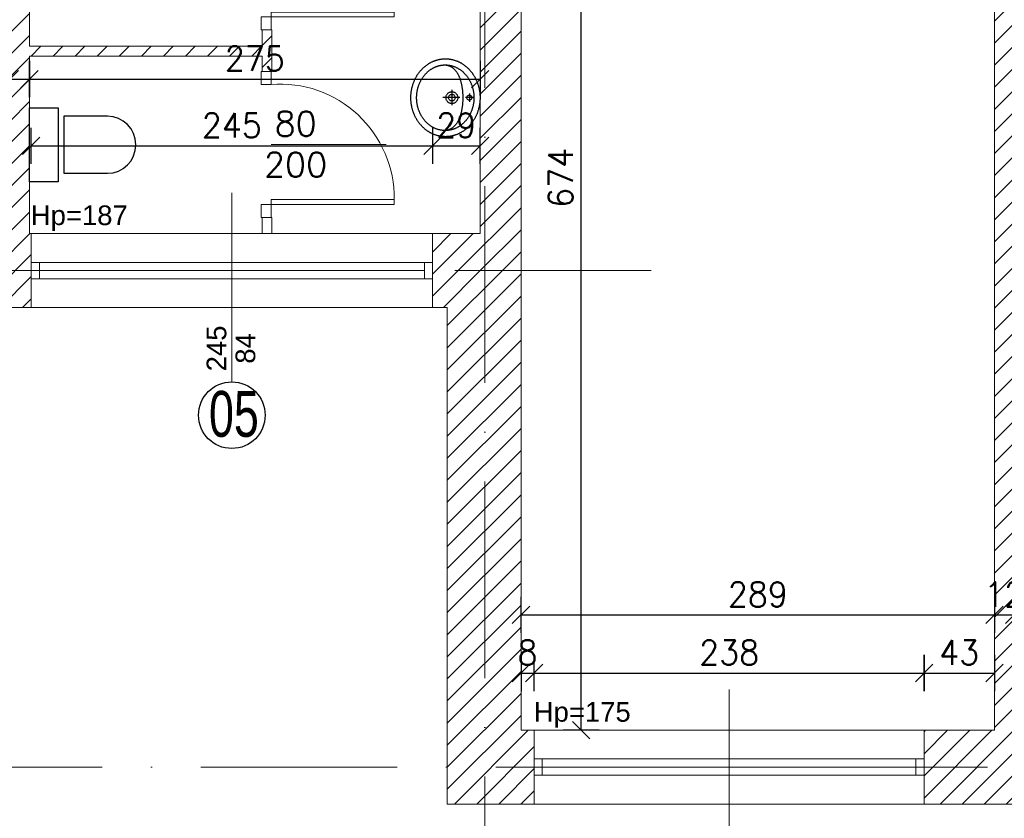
# Model space of a CAD drawing. Header units: millimetres. Extents: x -37273 to 136949, y -1495242345 to -598.
# Tile 21 of 44: x 68792 to 69393, y -17752 to -17265. Entities that reach past the tile are written whole.
import ezdxf

# ---------------------------------------------------------------- set-up
doc = ezdxf.new("R2010")
doc.units = ezdxf.units.MM
doc.linetypes.add('ACAD_ISO10W100', pattern=[18, 12, -3, 0, -3])
for name, color, linetype in [('0-urządzenia', 6, 'Continuous'), ('OPISY', 4, 'Continuous'), ('wym', 1, 'Continuous'), ('ściana', 7, 'Continuous')]:
    doc.layers.add(name, color=color, linetype=linetype)
for name, color, linetype, lineweight in [('A-DRZ', 3, 'Continuous', 13), ('A-OKN', 3, 'Continuous', 13), ('urządzenia', 252, 'Continuous', 0), ('wymiarowannie', 253, 'Continuous', 5), ('ściany', 190, 'Continuous', 25)]:
    doc.layers.add(name, color=color, linetype=linetype, lineweight=lineweight)
doc.styles.add('op2', font='arial.ttf')
doc.styles.get("Standard").update_dxf_attribs({"font": 'arial.ttf'})
doc.styles.add('WYM_50', font='simplex.shx', dxfattribs={"width": 0.95})
doc.dimstyles.new('50', dxfattribs={"dimtxt": 15, "dimasz": 0.15, "dimexe": 13, "dimexo": 30, "dimgap": 5, "dimtad": 1, "dimdec": 0, "dimrnd": 0.5, "dimzin": 1, "dimdsep": 46, "dimtxsty": 'WYM_50', "dimblk": 'A', "dimcen": 3, "dimdle": 5, "dimse1": 1, "dimse2": 1, "dimclrd": 256, "dimclre": 256, "dimclrt": 2, "dimaunit": 1, "dimadec": 0, "dimazin": 0, "dimtfac": 0.32, "dimtdec": 0, "dimtix": 1, "dimtmove": 1, "dimatfit": 3, "dimldrblk": 'A', "dimfxl": 1, "dimtvp": 0.08, "dimtolj": 1, "dimtzin": 1, "dimarcsym": 0})

# ---------------------------------------------------------------- blocks, each defined once
blk = doc.blocks.new('A')
at = {"color": 1, "linetype": 'Continuous'}
blk.add_line((0, 73.6), (0, -73.6), dxfattribs=at)
at = {"color": 7, "linetype": 'Continuous'}
blk.add_line((-35.3, -35.3), (35.3, 35.3), dxfattribs=at)
blk = doc.blocks.new('*D1477')
at = {"layer": 'Defpoints', "color": 0, "lineweight": 13, "ltscale": 3}
for p in [(68753.44, -17472.34), (68799.44, -17472.34), (68799.44, -17879.37)]:
    blk.add_point(p, dxfattribs=at)
at = {"layer": 'wym', "lineweight": -2}
blk.add_line((68753.59, -17879.37), (68799.29, -17879.37), dxfattribs=at)
at = {"layer": 'wym', "lineweight": -2, "ltscale": 3, "xscale": 0.15, "yscale": 0.15, "zscale": 0.15, "rotation": 180}
blk.add_blockref('A', (68753.44, -17879.37), dxfattribs=at)
at = {"layer": 'wym', "lineweight": -2, "ltscale": 3, "xscale": 0.15, "yscale": 0.15, "zscale": 0.15}
blk.add_blockref('A', (68799.44, -17879.37), dxfattribs=at)
at = {"layer": 'wym', "color": 2, "ltscale": 3, "insert": (68776.44, -17866.87), "char_height": 15, "attachment_point": 5, "style": 'WYM_50'}
blk.add_mtext('\\A1;46', dxfattribs=at)
blk = doc.blocks.new('LA-WC2')
at = {"color": 0}
blk.add_lwpolyline([(17.35, 21), (17.35, 47.5, 1), (-17.5, 47.5), (-17.5, 21)], format="xyb", close=True, dxfattribs=at)
blk.add_lwpolyline([(-22.5, 17.5), (22.5, 17.5), (22.5, 0), (-22.5, 0)], close=True, dxfattribs=at)
blk = doc.blocks.new('DRZWI80')
at = {"layer": 'A-DRZ', "extrusion": (0, 0, -1)}
for points in [[(-63186.49, 25780.28), (-63183.49, 25780.28), (-63183.49, 25856.28)], [(-63186.49, 25856.28), (-63183.49, 25856.28)]]:
    blk.add_lwpolyline(points, dxfattribs=at)
at = {"layer": 'A-DRZ'}
for points in [[(63186.49, 25780.28), (63186.49, 25856.28)], [(63149.49, 25780.28), (63149.49, 25851.36)]]:
    blk.add_lwpolyline(points, dxfattribs=at)
for points in [[(63104.49, 25774.28), (63104.49, 25780.28), (63112.49, 25780.28), (63112.49, 25774.28)], [(63194.49, 25774.28), (63194.49, 25780.28), (63186.49, 25780.28), (63186.49, 25774.28)]]:
    blk.add_lwpolyline(points, close=True, dxfattribs=at)
at = {"layer": 'A-DRZ', "color": 1}
blk.add_arc((63182.77, 25785.79), 70.49, 89.40844, 184.48773, dxfattribs=at)
blk = doc.blocks.new('GFT43')
at = {"layer": 'A-DRZ'}
blk.add_blockref('DRZWI80', (-63194.49, -25774.28), dxfattribs=at)
blk = doc.blocks.new('dsdfsdf')
at = {"layer": '0-urządzenia'}
for points in [[(26.84, -0.17), (26.84, -0.55), (26.83, -0.94), (26.81, -1.33), (26.78, -1.71), (26.75, -2.09), (26.72, -2.47), (26.67, -2.85), (26.62, -3.23), (26.56, -3.6), (26.5, -3.98), (26.43, -4.35), (26.35, -4.72), (26.27, -5.08), (26.18, -5.45), (26.08, -5.81), (25.98, -6.18), (25.87, -6.53), (25.76, -6.89), (25.64, -7.25), (25.51, -7.6), (25.38, -7.95), (25.24, -8.3), (25.1, -8.64), (24.95, -8.98), (24.79, -9.32), (24.63, -9.66), (24.46, -10), (24.29, -10.33), (24.11, -10.66), (23.93, -10.99), (23.74, -11.31), (23.55, -11.63), (23.35, -11.95), (23.14, -12.26), (22.93, -12.58), (22.72, -12.89), (22.5, -13.19), (22.27, -13.49), (22.04, -13.79), (21.81, -14.09), (21.57, -14.38), (21.33, -14.67), (21.08, -14.96), (20.82, -15.24), (20.56, -15.52), (20.3, -15.8), (20.03, -16.07), (19.76, -16.34), (19.48, -16.6), (19.2, -16.87), (18.92, -17.12), (18.63, -17.38), (18.33, -17.63), (18.03, -17.87), (17.73, -18.12), (17.42, -18.35), (17.11, -18.59), (16.8, -18.82), (16.48, -19.04), (16.16, -19.27), (15.83, -19.48), (15.5, -19.7), (15.17, -19.91), (14.83, -20.11), (14.49, -20.31), (14.15, -20.5), (13.8, -20.7), (13.45, -20.88), (13.09, -21.06), (12.74, -21.24), (12.37, -21.41), (12.01, -21.58), (11.64, -21.74), (11.27, -21.9), (10.9, -22.06), (10.52, -22.2), (10.14, -22.35), (9.76, -22.49), (9.37, -22.62), (8.98, -22.75), (8.59, -22.87), (8.2, -22.99), (7.8, -23.1), (7.4, -23.21), (7, -23.31), (6.6, -23.4), (6.19, -23.49), (5.78, -23.58), (5.37, -23.66), (4.96, -23.73), (4.54, -23.8), (4.12, -23.86), (3.7, -23.92), (3.28, -23.97), (2.86, -24.02), (2.43, -24.06), (2, -24.09), (1.57, -24.12), (1.14, -24.14), (0.71, -24.15), (0.28, -24.16), (-0.16, -24.17), (-0.16, -24.17), (-0.6, -24.16), (-1.03, -24.15), (-1.47, -24.14), (-1.9, -24.12), (-2.33, -24.09), (-2.76, -24.06), (-3.18, -24.02), (-3.61, -23.97), (-4.03, -23.92), (-4.45, -23.86), (-4.87, -23.8), (-5.28, -23.73), (-5.69, -23.66), (-6.11, -23.58), (-6.51, -23.49), (-6.92, -23.4), (-7.33, -23.31), (-7.73, -23.21), (-8.13, -23.1), (-8.52, -22.99), (-8.92, -22.87), (-9.31, -22.75), (-9.7, -22.62), (-10.08, -22.49), (-10.46, -22.35), (-10.84, -22.2), (-11.22, -22.06), (-11.59, -21.9), (-11.97, -21.74), (-12.33, -21.58), (-12.7, -21.41), (-13.06, -21.24), (-13.42, -21.06), (-13.77, -20.88), (-14.12, -20.7), (-14.47, -20.5), (-14.81, -20.31), (-15.16, -20.11), (-15.49, -19.91), (-15.83, -19.7), (-16.16, -19.48), (-16.48, -19.27), (-16.8, -19.04), (-17.12, -18.82), (-17.44, -18.59), (-17.75, -18.35), (-18.05, -18.12), (-18.36, -17.87), (-18.65, -17.63), (-18.95, -17.38), (-19.24, -17.12), (-19.52, -16.87), (-19.81, -16.6), (-20.08, -16.34), (-20.35, -16.07), (-20.62, -15.8), (-20.89, -15.52), (-21.14, -15.24), (-21.4, -14.96), (-21.65, -14.67), (-21.89, -14.38), (-22.13, -14.09), (-22.37, -13.79), (-22.6, -13.49), (-22.82, -13.19), (-23.04, -12.89), (-23.26, -12.58), (-23.47, -12.26), (-23.67, -11.95), (-23.87, -11.63), (-24.06, -11.31), (-24.25, -10.99), (-24.44, -10.66), (-24.61, -10.33), (-24.79, -10), (-24.95, -9.66), (-25.11, -9.32), (-25.27, -8.98), (-25.42, -8.64), (-25.56, -8.3), (-25.7, -7.95), (-25.83, -7.6), (-25.96, -7.25), (-26.08, -6.89), (-26.19, -6.53), (-26.3, -6.18), (-26.41, -5.81), (-26.5, -5.45), (-26.59, -5.08), (-26.67, -4.72), (-26.75, -4.35), (-26.82, -3.98), (-26.89, -3.6), (-26.94, -3.23), (-26.99, -2.85), (-27.04, -2.47), (-27.08, -2.09), (-27.11, -1.71), (-27.13, -1.33), (-27.15, -0.94), (-27.16, -0.55), (-27.16, -0.17), (-27.16, -0.17), (-27.16, 0.22), (-27.15, 0.61), (-27.13, 0.99), (-27.11, 1.38), (-27.08, 1.76), (-27.04, 2.14), (-26.99, 2.52), (-26.94, 2.89), (-26.89, 3.27), (-26.82, 3.64), (-26.75, 4.01), (-26.67, 4.38), (-26.59, 4.75), (-26.5, 5.12), (-26.41, 5.48), (-26.3, 5.84), (-26.19, 6.2), (-26.08, 6.56), (-25.96, 6.91), (-25.83, 7.27), (-25.7, 7.62), (-25.56, 7.96), (-25.42, 8.31), (-25.27, 8.65), (-25.11, 8.99), (-24.95, 9.33), (-24.79, 9.66), (-24.61, 10), (-24.44, 10.33), (-24.25, 10.65), (-24.06, 10.98), (-23.87, 11.3), (-23.67, 11.62), (-23.47, 11.93), (-23.26, 12.24), (-23.04, 12.55), (-22.82, 12.86), (-22.6, 13.16), (-22.37, 13.46), (-22.13, 13.76), (-21.89, 14.05), (-21.65, 14.34), (-21.4, 14.63), (-21.14, 14.91), (-20.89, 15.19), (-20.62, 15.47), (-20.35, 15.74), (-20.08, 16.01), (-19.81, 16.27), (-19.52, 16.53), (-19.24, 16.79), (-18.95, 17.04), (-18.65, 17.29), (-18.36, 17.54), (-18.05, 17.78), (-17.75, 18.02), (-17.44, 18.25), (-17.12, 18.48), (-16.8, 18.71), (-16.48, 18.93), (-16.16, 19.15), (-15.83, 19.36), (-15.49, 19.57), (-15.16, 19.78), (-14.81, 19.98), (-14.47, 20.17), (-14.12, 20.36), (-13.77, 20.55), (-13.42, 20.73), (-13.06, 20.91), (-12.7, 21.08), (-12.33, 21.25), (-11.97, 21.41), (-11.59, 21.57), (-11.22, 21.72), (-10.84, 21.87), (-10.46, 22.01), (-10.08, 22.15), (-9.7, 22.29), (-9.31, 22.41), (-8.92, 22.54), (-8.52, 22.65), (-8.13, 22.77), (-7.73, 22.87), (-7.33, 22.97), (-6.92, 23.07), (-6.51, 23.16), (-6.11, 23.25), (-5.69, 23.33), (-5.28, 23.4), (-4.87, 23.47), (-4.45, 23.53), (-4.03, 23.59), (-3.61, 23.64), (-3.18, 23.68), (-2.76, 23.72), (-2.33, 23.76), (-1.9, 23.78), (-1.47, 23.81), (-1.03, 23.82), (-0.6, 23.83), (-0.16, 23.83), (-0.16, 23.83), (0.28, 23.83), (0.71, 23.82), (1.14, 23.81), (1.57, 23.78), (2, 23.76), (2.43, 23.72), (2.86, 23.68), (3.28, 23.64), (3.7, 23.59), (4.12, 23.53), (4.54, 23.47), (4.96, 23.4), (5.37, 23.33), (5.78, 23.25), (6.19, 23.16), (6.6, 23.07), (7, 22.97), (7.4, 22.87), (7.8, 22.77), (8.2, 22.65), (8.59, 22.54), (8.98, 22.41), (9.37, 22.29), (9.76, 22.15), (10.14, 22.01), (10.52, 21.87), (10.9, 21.72), (11.27, 21.57), (11.64, 21.41), (12.01, 21.25), (12.37, 21.08), (12.74, 20.91), (13.09, 20.73), (13.45, 20.55), (13.8, 20.36), (14.15, 20.17), (14.49, 19.98), (14.83, 19.78), (15.17, 19.57), (15.5, 19.36), (15.83, 19.15), (16.16, 18.93), (16.48, 18.71), (16.8, 18.48), (17.11, 18.25), (17.42, 18.02), (17.73, 17.78), (18.03, 17.54), (18.33, 17.29), (18.63, 17.04), (18.92, 16.79), (19.2, 16.53), (19.48, 16.27), (19.76, 16.01), (20.03, 15.74), (20.3, 15.47), (20.56, 15.19), (20.82, 14.91), (21.08, 14.63), (21.33, 14.34), (21.57, 14.05), (21.81, 13.76), (22.04, 13.46), (22.27, 13.16), (22.5, 12.86), (22.72, 12.55), (22.93, 12.24), (23.14, 11.93), (23.35, 11.62), (23.55, 11.3), (23.74, 10.98), (23.93, 10.65), (24.11, 10.33), (24.29, 10), (24.46, 9.66), (24.63, 9.33), (24.79, 8.99), (24.95, 8.65), (25.1, 8.31), (25.24, 7.96), (25.38, 7.62), (25.51, 7.27), (25.64, 6.91), (25.76, 6.56), (25.87, 6.2), (25.98, 5.84), (26.08, 5.48), (26.18, 5.12), (26.27, 4.75), (26.35, 4.38), (26.43, 4.01), (26.5, 3.64), (26.56, 3.27), (26.62, 2.89), (26.67, 2.52), (26.72, 2.14), (26.75, 1.76), (26.78, 1.38), (26.81, 0.99), (26.83, 0.61), (26.84, 0.22), (26.84, -0.17)], [(22.59, -0.29), (22.58, -0.68), (22.57, -1.06), (22.55, -1.44), (22.52, -1.82), (22.48, -2.2), (22.44, -2.58), (22.39, -2.95), (22.32, -3.32), (22.25, -3.69), (22.18, -4.06), (22.09, -4.43), (22, -4.79), (21.9, -5.15), (21.79, -5.51), (21.68, -5.86), (21.56, -6.21), (21.43, -6.56), (21.29, -6.91), (21.15, -7.25), (20.99, -7.59), (20.84, -7.93), (20.67, -8.27), (20.5, -8.6), (20.32, -8.93), (20.14, -9.25), (19.95, -9.57), (19.75, -9.89), (19.54, -10.21), (19.33, -10.52), (19.12, -10.82), (18.89, -11.13), (18.67, -11.43), (18.43, -11.72), (18.19, -12.02), (17.94, -12.31), (17.69, -12.59), (17.43, -12.87), (17.17, -13.15), (16.9, -13.42), (16.62, -13.69), (16.34, -13.95), (16.06, -14.21), (15.77, -14.46), (15.47, -14.71), (15.17, -14.96), (14.86, -15.2), (14.55, -15.43), (14.24, -15.66), (13.92, -15.89), (13.59, -16.11), (13.26, -16.32), (12.93, -16.53), (12.59, -16.74), (12.24, -16.94), (11.89, -17.13), (11.54, -17.32), (11.19, -17.51), (10.83, -17.69), (10.46, -17.86), (10.09, -18.03), (9.72, -18.19), (9.35, -18.34), (8.97, -18.49), (8.58, -18.64), (8.2, -18.77), (7.81, -18.91), (7.41, -19.03), (7.02, -19.15), (6.62, -19.26), (6.21, -19.37), (5.81, -19.47), (5.4, -19.57), (4.99, -19.65), (4.57, -19.73), (4.15, -19.81), (3.73, -19.87), (3.31, -19.94), (2.88, -19.99), (2.45, -20.04), (2.02, -20.08), (1.59, -20.11), (1.16, -20.13), (0.72, -20.15), (0.28, -20.16), (-0.16, -20.17), (-0.16, -20.17), (-0.6, -20.16), (-1.04, -20.15), (-1.48, -20.13), (-1.91, -20.11), (-2.35, -20.08), (-2.78, -20.04), (-3.21, -19.99), (-3.63, -19.94), (-4.05, -19.87), (-4.48, -19.81), (-4.89, -19.73), (-5.31, -19.65), (-5.72, -19.57), (-6.13, -19.47), (-6.54, -19.37), (-6.94, -19.26), (-7.34, -19.15), (-7.74, -19.03), (-8.13, -18.91), (-8.52, -18.77), (-8.91, -18.64), (-9.29, -18.49), (-9.67, -18.34), (-10.05, -18.19), (-10.42, -18.03), (-10.79, -17.86), (-11.15, -17.69), (-11.51, -17.51), (-11.87, -17.32), (-12.22, -17.13), (-12.57, -16.94), (-12.91, -16.74), (-13.25, -16.53), (-13.58, -16.32), (-13.91, -16.11), (-14.24, -15.89), (-14.56, -15.66), (-14.88, -15.43), (-15.19, -15.2), (-15.49, -14.96), (-15.79, -14.71), (-16.09, -14.46), (-16.38, -14.21), (-16.67, -13.95), (-16.95, -13.69), (-17.22, -13.42), (-17.49, -13.15), (-17.76, -12.87), (-18.01, -12.59), (-18.27, -12.31), (-18.51, -12.02), (-18.75, -11.72), (-18.99, -11.43), (-19.22, -11.13), (-19.44, -10.82), (-19.66, -10.52), (-19.87, -10.21), (-20.07, -9.89), (-20.27, -9.57), (-20.46, -9.25), (-20.65, -8.93), (-20.82, -8.6), (-21, -8.27), (-21.16, -7.93), (-21.32, -7.59), (-21.47, -7.25), (-21.61, -6.91), (-21.75, -6.56), (-21.88, -6.21), (-22, -5.86), (-22.12, -5.51), (-22.22, -5.15), (-22.32, -4.79), (-22.42, -4.43), (-22.5, -4.06), (-22.58, -3.69), (-22.65, -3.32), (-22.71, -2.95), (-22.76, -2.58), (-22.81, -2.2), (-22.85, -1.82), (-22.87, -1.44), (-22.9, -1.06), (-22.91, -0.68), (-22.91, -0.29), (-22.91, -0.29), (-22.91, 0.09), (-22.9, 0.48), (-22.87, 0.86), (-22.85, 1.24), (-22.81, 1.62), (-22.76, 1.99), (-22.71, 2.37), (-22.65, 2.74), (-22.58, 3.11), (-22.5, 3.48), (-22.42, 3.84), (-22.32, 4.2), (-22.22, 4.56), (-22.12, 4.92), (-22, 5.28), (-21.88, 5.63), (-21.75, 5.98), (-21.61, 6.33), (-21.47, 6.67), (-21.32, 7.01), (-21.16, 7.35), (-21, 7.68), (-20.82, 8.01), (-20.65, 8.34), (-20.46, 8.67), (-20.27, 8.99), (-20.07, 9.31), (-19.87, 9.62), (-19.66, 9.93), (-19.44, 10.24), (-19.22, 10.55), (-18.99, 10.85), (-18.75, 11.14), (-18.51, 11.43), (-18.27, 11.72), (-18.01, 12.01), (-17.76, 12.29), (-17.49, 12.56), (-17.22, 12.83), (-16.95, 13.1), (-16.67, 13.37), (-16.38, 13.62), (-16.09, 13.88), (-15.79, 14.13), (-15.49, 14.37), (-15.19, 14.61), (-14.88, 14.85), (-14.56, 15.08), (-14.24, 15.3), (-13.91, 15.52), (-13.58, 15.74), (-13.25, 15.95), (-12.91, 16.16), (-12.57, 16.36), (-12.22, 16.55), (-11.87, 16.74), (-11.51, 16.92), (-11.15, 17.1), (-10.79, 17.28), (-10.42, 17.44), (-10.05, 17.6), (-9.67, 17.76), (-9.29, 17.91), (-8.91, 18.05), (-8.52, 18.19), (-8.13, 18.32), (-7.74, 18.45), (-7.34, 18.57), (-6.94, 18.68), (-6.54, 18.79), (-6.13, 18.89), (-5.72, 18.98), (-5.31, 19.07), (-4.89, 19.15), (-4.48, 19.22), (-4.05, 19.29), (-3.63, 19.35), (-3.21, 19.41), (-2.78, 19.45), (-2.35, 19.49), (-1.91, 19.53), (-1.48, 19.55), (-1.04, 19.57), (-0.6, 19.58), (-0.16, 19.58), (-0.16, 19.58), (0.28, 19.58), (0.72, 19.57), (1.16, 19.55), (1.59, 19.53), (2.02, 19.49), (2.45, 19.45), (2.88, 19.41), (3.31, 19.35), (3.73, 19.29), (4.15, 19.22), (4.57, 19.15), (4.99, 19.07), (5.4, 18.98), (5.81, 18.89), (6.21, 18.79), (6.62, 18.68), (7.02, 18.57), (7.41, 18.45), (7.81, 18.32), (8.2, 18.19), (8.58, 18.05), (8.97, 17.91), (9.35, 17.76), (9.72, 17.6), (10.09, 17.44), (10.46, 17.28), (10.83, 17.1), (11.19, 16.92), (11.54, 16.74), (11.89, 16.55), (12.24, 16.36), (12.59, 16.16), (12.93, 15.95), (13.26, 15.74), (13.59, 15.52), (13.92, 15.3), (14.24, 15.08), (14.55, 14.85), (14.86, 14.61), (15.17, 14.37), (15.47, 14.13), (15.77, 13.88), (16.06, 13.62), (16.34, 13.37), (16.62, 13.1), (16.9, 12.83), (17.17, 12.56), (17.43, 12.29), (17.69, 12.01), (17.94, 11.72), (18.19, 11.43), (18.43, 11.14), (18.67, 10.85), (18.89, 10.55), (19.12, 10.24), (19.33, 9.93), (19.54, 9.62), (19.75, 9.31), (19.95, 8.99), (20.14, 8.67), (20.32, 8.34), (20.5, 8.01), (20.67, 7.68), (20.84, 7.35), (20.99, 7.01), (21.15, 6.67), (21.29, 6.33), (21.43, 5.98), (21.56, 5.63), (21.68, 5.28), (21.79, 4.92), (21.9, 4.56), (22, 4.2), (22.09, 3.84), (22.18, 3.48), (22.25, 3.11), (22.32, 2.74), (22.39, 2.37), (22.44, 1.99), (22.48, 1.62), (22.52, 1.24), (22.55, 0.86), (22.57, 0.48), (22.58, 0.09), (22.59, -0.29)], [(-0.24, 18.15), (0.22, 18.08), (0.64, 17.91), (1, 17.63), (1.27, 17.28), (1.45, 16.86), (1.51, 16.4), (1.45, 15.93), (1.27, 15.51), (1, 15.16), (0.64, 14.89), (0.22, 14.71), (-0.24, 14.65), (-0.71, 14.71), (-1.12, 14.89), (-1.48, 15.16), (-1.75, 15.51), (-1.93, 15.93), (-1.99, 16.4), (-1.93, 16.86), (-1.75, 17.28), (-1.48, 17.63), (-1.12, 17.91), (-0.71, 18.08)], [(-0.22, 8.41), (0.23, 8.38), (0.66, 8.31), (1.08, 8.2), (1.48, 8.04), (1.85, 7.85), (2.2, 7.61), (2.53, 7.35), (2.83, 7.05), (3.09, 6.73), (3.32, 6.37), (3.52, 6), (3.68, 5.6), (3.79, 5.18), (3.86, 4.75), (3.88, 4.31), (3.86, 3.86), (3.79, 3.43), (3.68, 3.01), (3.52, 2.62), (3.32, 2.24), (3.09, 1.89), (2.83, 1.56), (2.53, 1.27), (2.2, 1), (1.85, 0.77), (1.48, 0.57), (1.08, 0.42), (0.66, 0.3), (0.23, 0.23), (-0.22, 0.21), (-0.66, 0.23), (-1.09, 0.3), (-1.51, 0.42), (-1.91, 0.57), (-2.28, 0.77), (-2.63, 1), (-2.96, 1.27), (-3.26, 1.56), (-3.52, 1.89), (-3.75, 2.24), (-3.95, 2.62), (-4.11, 3.01), (-4.22, 3.43), (-4.29, 3.86), (-4.32, 4.31), (-4.29, 4.75), (-4.22, 5.18), (-4.11, 5.6), (-3.95, 6), (-3.75, 6.37), (-3.52, 6.73), (-3.26, 7.05), (-2.96, 7.35), (-2.63, 7.61), (-2.28, 7.85), (-1.91, 8.04), (-1.51, 8.2), (-1.09, 8.31), (-0.66, 8.38)], [(-0.22, 6.61), (0.25, 6.56), (0.68, 6.43), (1.07, 6.21), (1.41, 5.93), (1.69, 5.59), (1.9, 5.2), (2.04, 4.77), (2.08, 4.31), (2.04, 3.84), (1.9, 3.41), (1.69, 3.02), (1.41, 2.68), (1.07, 2.4), (0.68, 2.19), (0.25, 2.05), (-0.22, 2.01), (-0.68, 2.05), (-1.11, 2.19), (-1.5, 2.4), (-1.84, 2.68), (-2.12, 3.02), (-2.33, 3.41), (-2.47, 3.84), (-2.52, 4.31), (-2.47, 4.77), (-2.33, 5.2), (-2.12, 5.59), (-1.84, 5.93), (-1.5, 6.21), (-1.11, 6.43), (-0.68, 6.56)]]:
    blk.add_lwpolyline(points, close=True, dxfattribs=at)
for points in [[(-3.07, 16.4), (2.59, 16.4)], [(-0.24, 19.18), (-0.24, 13.71)], [(-22.91, -1.17), (-22.91, -0.81), (-22.89, -0.46), (-22.86, -0.12), (-22.82, 0.22), (-22.77, 0.56), (-22.71, 0.89), (-22.64, 1.21), (-22.56, 1.53), (-22.47, 1.84), (-22.37, 2.15), (-22.26, 2.46), (-22.14, 2.76), (-22.01, 3.05), (-21.87, 3.34), (-21.72, 3.63), (-21.56, 3.91), (-21.39, 4.18), (-21.21, 4.45), (-21.02, 4.71), (-20.83, 4.97), (-20.62, 5.23), (-20.41, 5.48), (-20.19, 5.72), (-19.96, 5.96), (-19.72, 6.2), (-19.47, 6.43), (-19.21, 6.65), (-18.95, 6.87), (-18.68, 7.09), (-18.4, 7.3), (-18.11, 7.51), (-17.82, 7.71), (-17.52, 7.9), (-17.21, 8.09), (-16.89, 8.28), (-16.57, 8.46), (-16.24, 8.64), (-15.9, 8.81), (-15.55, 8.98), (-15.2, 9.14), (-14.85, 9.3), (-14.48, 9.45), (-14.11, 9.6), (-13.74, 9.74), (-13.35, 9.88), (-12.96, 10.01), (-12.57, 10.14), (-12.17, 10.26), (-11.77, 10.38), (-11.35, 10.5), (-10.94, 10.61), (-10.52, 10.71), (-10.09, 10.81), (-9.66, 10.91), (-9.22, 11), (-8.78, 11.08), (-8.34, 11.17), (-7.89, 11.24), (-7.43, 11.31), (-6.97, 11.38), (-6.51, 11.44), (-6.04, 11.5), (-5.57, 11.55), (-5.1, 11.6), (-4.62, 11.65), (-4.13, 11.69), (-3.65, 11.72), (-3.16, 11.75), (-2.67, 11.78), (-2.17, 11.8), (-1.67, 11.81), (-1.17, 11.82), (-0.67, 11.83), (-0.16, 11.83)], [(-0.24, 9.91), (-0.24, -1.88)], [(-0.16, 11.83), (0.35, 11.83), (0.85, 11.82), (1.35, 11.81), (1.85, 11.8), (2.34, 11.78), (2.84, 11.75), (3.33, 11.72), (3.81, 11.69), (4.29, 11.65), (4.77, 11.6), (5.25, 11.55), (5.72, 11.5), (6.19, 11.44), (6.65, 11.38), (7.11, 11.31), (7.56, 11.24), (8.01, 11.17), (8.46, 11.08), (8.9, 11), (9.34, 10.91), (9.77, 10.81), (10.19, 10.71), (10.62, 10.61), (11.03, 10.5), (11.44, 10.38), (11.85, 10.26), (12.25, 10.14), (12.64, 10.01), (13.03, 9.88), (13.41, 9.74), (13.79, 9.6), (14.16, 9.45), (14.52, 9.3), (14.88, 9.14), (15.23, 8.98), (15.58, 8.81), (15.91, 8.64), (16.24, 8.46), (16.57, 8.28), (16.88, 8.09), (17.19, 7.9), (17.5, 7.71), (17.79, 7.51), (18.08, 7.3), (18.36, 7.09), (18.63, 6.87), (18.89, 6.65), (19.15, 6.43), (19.39, 6.2), (19.63, 5.96), (19.86, 5.72), (20.09, 5.48), (20.3, 5.23), (20.51, 4.97), (20.7, 4.71), (20.89, 4.45), (21.07, 4.18), (21.24, 3.91), (21.4, 3.63), (21.55, 3.34), (21.69, 3.05), (21.82, 2.76), (21.94, 2.46), (22.05, 2.15), (22.15, 1.84), (22.24, 1.53), (22.32, 1.21), (22.39, 0.89), (22.45, 0.56), (22.5, 0.22), (22.54, -0.12), (22.57, -0.46), (22.58, -0.81), (22.59, -1.17)], [(-5.55, 4.36), (5.05, 4.36)]]:
    blk.add_lwpolyline(points, dxfattribs=at)
blk = doc.blocks.new('*D1502')
at = {"layer": 'Defpoints', "color": 0, "lineweight": 13, "ltscale": 3}
for p in [(67451.44, -17440.38), (69053.44, -17440.38), (69053.44, -17925.19)]:
    blk.add_point(p, dxfattribs=at)
at = {"layer": 'wym', "lineweight": -2}
blk.add_line((67451.59, -17925.19), (69053.29, -17925.19), dxfattribs=at)
at = {"layer": 'wym', "lineweight": -2, "ltscale": 3, "xscale": 0.15, "yscale": 0.15, "zscale": 0.15, "rotation": 180}
blk.add_blockref('A', (67451.44, -17925.19), dxfattribs=at)
at = {"layer": 'wym', "lineweight": -2, "ltscale": 3, "xscale": 0.15, "yscale": 0.15, "zscale": 0.15}
blk.add_blockref('A', (69053.44, -17925.19), dxfattribs=at)
at = {"layer": 'wym', "color": 2, "ltscale": 3, "insert": (68252.44, -17912.69), "char_height": 15, "attachment_point": 5, "style": 'WYM_50'}
blk.add_mtext('\\A1;1602', dxfattribs=at)
blk = doc.blocks.new('*D1503')
at = {"layer": 'Defpoints', "color": 0, "lineweight": 13, "ltscale": 3}
for p in [(69053.44, -17743.38), (70281.44, -17743.38), (70281.44, -17925.19)]:
    blk.add_point(p, dxfattribs=at)
at = {"layer": 'wym', "lineweight": -2}
blk.add_line((69053.59, -17925.19), (70281.29, -17925.19), dxfattribs=at)
at = {"layer": 'wym', "lineweight": -2, "ltscale": 3, "xscale": 0.15, "yscale": 0.15, "zscale": 0.15, "rotation": 180}
blk.add_blockref('A', (69053.44, -17925.19), dxfattribs=at)
at = {"layer": 'wym', "lineweight": -2, "ltscale": 3, "xscale": 0.15, "yscale": 0.15, "zscale": 0.15}
blk.add_blockref('A', (70281.44, -17925.19), dxfattribs=at)
at = {"layer": 'wym', "color": 2, "ltscale": 3, "insert": (69667.44, -17912.69), "char_height": 15, "attachment_point": 5, "style": 'WYM_50'}
blk.add_mtext('\\A1;1228', dxfattribs=at)
blk = doc.blocks.new('*D1527')
at = {"layer": 'Defpoints', "color": 0, "lineweight": 13, "ltscale": 3}
for p in [(69053.44, -17440.38), (67146.42, -17743.38), (69053.44, -17743.38)]:
    blk.add_point(p, dxfattribs=at)
at = {"layer": 'wym', "lineweight": -2}
blk.add_line((67146.42, -17440.53), (67146.42, -17743.23), dxfattribs=at)
at = {"layer": 'wym', "lineweight": -2, "ltscale": 3, "xscale": 0.15, "yscale": 0.15, "zscale": 0.15}
for p, rotation in [((67146.42, -17440.38), 90), ((67146.42, -17743.38), 270)]:
    blk.add_blockref('A', p, dxfattribs=dict(at, rotation=rotation))
at = {"layer": 'wym', "color": 2, "ltscale": 3, "insert": (67133.92, -17591.88), "char_height": 15, "attachment_point": 5, "rotation": 90, "style": 'WYM_50'}
blk.add_mtext('\\A1;303', dxfattribs=at)
blk = doc.blocks.new('*D1530')
at = {"layer": 'Defpoints', "color": 0, "lineweight": 13, "ltscale": 3}
for p in [(67451.44, -16999.38), (67093.45, -17743.38), (69053.44, -17743.38)]:
    blk.add_point(p, dxfattribs=at)
at = {"layer": 'wym', "lineweight": -2}
blk.add_line((67093.45, -16999.53), (67093.45, -17743.23), dxfattribs=at)
at = {"layer": 'wym', "lineweight": -2, "ltscale": 3, "xscale": 0.15, "yscale": 0.15, "zscale": 0.15}
for p, rotation in [((67093.45, -16999.38), 90), ((67093.45, -17743.38), 270)]:
    blk.add_blockref('A', p, dxfattribs=dict(at, rotation=rotation))
at = {"layer": 'wym', "color": 2, "ltscale": 3, "insert": (67080.95, -17371.38), "char_height": 15, "attachment_point": 5, "rotation": 90, "style": 'WYM_50'}
blk.add_mtext('\\A1;744', dxfattribs=at)
blk = doc.blocks.new('*D1581')
at = {"layer": 'Defpoints', "color": 0, "lineweight": 13, "ltscale": 3}
for p in [(69044.44, -17341.81), (68799.44, -17395.38), (69044.44, -17395.38)]:
    blk.add_point(p, dxfattribs=at)
at = {"layer": 'wym', "lineweight": -2}
blk.add_line((68799.59, -17341.81), (69044.29, -17341.81), dxfattribs=at)
at = {"layer": 'wym', "lineweight": -2, "ltscale": 3, "xscale": 0.15, "yscale": 0.15, "zscale": 0.15, "rotation": 180}
blk.add_blockref('A', (68799.44, -17341.81), dxfattribs=at)
at = {"layer": 'wym', "lineweight": -2, "ltscale": 3, "xscale": 0.15, "yscale": 0.15, "zscale": 0.15}
blk.add_blockref('A', (69044.44, -17341.81), dxfattribs=at)
at = {"layer": 'wym', "color": 2, "ltscale": 3, "insert": (68921.94, -17329.31), "char_height": 15, "attachment_point": 5, "style": 'WYM_50'}
blk.add_mtext('\\A1;245', dxfattribs=at)
blk = doc.blocks.new('*D1582')
at = {"layer": 'Defpoints', "color": 0, "lineweight": 13, "ltscale": 3}
for p in [(69073.44, -17341.81), (69044.44, -17365.09), (69073.44, -17365.09)]:
    blk.add_point(p, dxfattribs=at)
at = {"layer": 'wym', "lineweight": -2}
for p, q in [((69044.29, -17341.81), (69044.14, -17341.81)), ((69044.44, -17341.81), (69073.44, -17341.81)), ((69073.59, -17341.81), (69073.74, -17341.81))]:
    blk.add_line(p, q, dxfattribs=at)
at = {"layer": 'wym', "lineweight": -2, "ltscale": 3, "xscale": 0.15, "yscale": 0.15, "zscale": 0.15}
blk.add_blockref('A', (69044.44, -17341.81), dxfattribs=at)
at = {"layer": 'wym', "lineweight": -2, "ltscale": 3, "xscale": 0.15, "yscale": 0.15, "zscale": 0.15, "rotation": 180}
blk.add_blockref('A', (69073.44, -17341.81), dxfattribs=at)
at = {"layer": 'wym', "color": 2, "ltscale": 3, "insert": (69058.94, -17329.31), "char_height": 15, "attachment_point": 5, "style": 'WYM_50'}
blk.add_mtext('\\A1;29', dxfattribs=at)
blk = doc.blocks.new('*D1586')
at = {"layer": 'Defpoints', "color": 0, "lineweight": 13, "ltscale": 3}
for p in [(68786.44, -17294.92), (68798.44, -17294.92), (68798.44, -17301.03)]:
    blk.add_point(p, dxfattribs=at)
at = {"layer": 'wym', "lineweight": -2}
for p, q in [((68786.44, -17301.03), (68752.55, -17301.03)), ((68786.59, -17301.03), (68798.29, -17301.03))]:
    blk.add_line(p, q, dxfattribs=at)
at = {"layer": 'wym', "lineweight": -2, "ltscale": 3, "xscale": 0.15, "yscale": 0.15, "zscale": 0.15, "rotation": 180}
blk.add_blockref('A', (68786.44, -17301.03), dxfattribs=at)
at = {"layer": 'wym', "lineweight": -2, "ltscale": 3, "xscale": 0.15, "yscale": 0.15, "zscale": 0.15}
blk.add_blockref('A', (68798.44, -17301.03), dxfattribs=at)
at = {"layer": 'wym', "color": 2, "ltscale": 3, "insert": (68767.73, -17288.53), "char_height": 15, "attachment_point": 5, "style": 'WYM_50'}
blk.add_mtext('\\A1;12', dxfattribs=at)
blk = doc.blocks.new('*D1587')
at = {"layer": 'Defpoints', "color": 0, "lineweight": 13, "ltscale": 3}
for p in [(69073.44, -17301.03), (68798.44, -17308.03), (69073.44, -17308.86)]:
    blk.add_point(p, dxfattribs=at)
at = {"layer": 'wym', "lineweight": -2}
blk.add_line((68798.59, -17301.03), (69073.29, -17301.03), dxfattribs=at)
at = {"layer": 'wym', "lineweight": -2, "ltscale": 3, "xscale": 0.15, "yscale": 0.15, "zscale": 0.15, "rotation": 180}
blk.add_blockref('A', (68798.44, -17301.03), dxfattribs=at)
at = {"layer": 'wym', "lineweight": -2, "ltscale": 3, "xscale": 0.15, "yscale": 0.15, "zscale": 0.15}
blk.add_blockref('A', (69073.44, -17301.03), dxfattribs=at)
at = {"layer": 'wym', "color": 2, "ltscale": 3, "insert": (68935.94, -17288.53), "char_height": 15, "attachment_point": 5, "style": 'WYM_50'}
blk.add_mtext('\\A1;275', dxfattribs=at)
blk = doc.blocks.new('*D1588')
at = {"layer": 'Defpoints', "color": 0, "lineweight": 13, "ltscale": 3}
for p in [(69106.44, -17663.45), (69098.44, -17698.38), (69106.44, -17698.38)]:
    blk.add_point(p, dxfattribs=at)
at = {"layer": 'wym', "lineweight": -2}
for p, q in [((69098.29, -17663.45), (69098.14, -17663.45)), ((69098.44, -17663.45), (69106.44, -17663.45)), ((69106.59, -17663.45), (69106.74, -17663.45))]:
    blk.add_line(p, q, dxfattribs=at)
at = {"layer": 'wym', "lineweight": -2, "ltscale": 3, "xscale": 0.15, "yscale": 0.15, "zscale": 0.15}
blk.add_blockref('A', (69098.44, -17663.45), dxfattribs=at)
at = {"layer": 'wym', "lineweight": -2, "ltscale": 3, "xscale": 0.15, "yscale": 0.15, "zscale": 0.15, "rotation": 180}
blk.add_blockref('A', (69106.44, -17663.45), dxfattribs=at)
at = {"layer": 'wym', "color": 2, "ltscale": 3, "insert": (69102.44, -17650.95), "char_height": 15, "attachment_point": 5, "style": 'WYM_50'}
blk.add_mtext('\\A1;8', dxfattribs=at)
blk = doc.blocks.new('*D1589')
at = {"layer": 'Defpoints', "color": 0, "lineweight": 13, "ltscale": 3}
for p in [(69344.44, -17663.45), (69106.44, -17708.53), (69344.44, -17708.53)]:
    blk.add_point(p, dxfattribs=at)
at = {"layer": 'wym', "lineweight": -2}
blk.add_line((69106.59, -17663.45), (69344.29, -17663.45), dxfattribs=at)
at = {"layer": 'wym', "lineweight": -2, "ltscale": 3, "xscale": 0.15, "yscale": 0.15, "zscale": 0.15, "rotation": 180}
blk.add_blockref('A', (69106.44, -17663.45), dxfattribs=at)
at = {"layer": 'wym', "lineweight": -2, "ltscale": 3, "xscale": 0.15, "yscale": 0.15, "zscale": 0.15}
blk.add_blockref('A', (69344.44, -17663.45), dxfattribs=at)
at = {"layer": 'wym', "color": 2, "ltscale": 3, "insert": (69225.44, -17650.95), "char_height": 15, "attachment_point": 5, "style": 'WYM_50'}
blk.add_mtext('\\A1;238', dxfattribs=at)
blk = doc.blocks.new('*D1590')
at = {"layer": 'Defpoints', "color": 0, "lineweight": 13, "ltscale": 3}
for p in [(69387.44, -17663.45), (69387.44, -17698.38), (69344.44, -17702.4)]:
    blk.add_point(p, dxfattribs=at)
at = {"layer": 'wym', "lineweight": -2}
blk.add_line((69344.59, -17663.45), (69387.29, -17663.45), dxfattribs=at)
at = {"layer": 'wym', "lineweight": -2, "ltscale": 3, "xscale": 0.15, "yscale": 0.15, "zscale": 0.15, "rotation": 180}
blk.add_blockref('A', (69344.44, -17663.45), dxfattribs=at)
at = {"layer": 'wym', "lineweight": -2, "ltscale": 3, "xscale": 0.15, "yscale": 0.15, "zscale": 0.15}
blk.add_blockref('A', (69387.44, -17663.45), dxfattribs=at)
at = {"layer": 'wym', "color": 2, "ltscale": 3, "insert": (69365.94, -17650.95), "char_height": 15, "attachment_point": 5, "style": 'WYM_50'}
blk.add_mtext('\\A1;43', dxfattribs=at)
blk = doc.blocks.new('*D1599')
at = {"layer": 'Defpoints', "color": 0, "lineweight": 13, "ltscale": 3}
for p in [(69098.44, -17607.78), (69387.44, -17607.78), (69387.44, -17627.99)]:
    blk.add_point(p, dxfattribs=at)
at = {"layer": 'wym', "lineweight": -2}
blk.add_line((69098.59, -17627.99), (69387.29, -17627.99), dxfattribs=at)
at = {"layer": 'wym', "lineweight": -2, "ltscale": 3, "xscale": 0.15, "yscale": 0.15, "zscale": 0.15, "rotation": 180}
blk.add_blockref('A', (69098.44, -17627.99), dxfattribs=at)
at = {"layer": 'wym', "lineweight": -2, "ltscale": 3, "xscale": 0.15, "yscale": 0.15, "zscale": 0.15}
blk.add_blockref('A', (69387.44, -17627.99), dxfattribs=at)
at = {"layer": 'wym', "color": 2, "ltscale": 3, "insert": (69242.94, -17615.49), "char_height": 15, "attachment_point": 5, "style": 'WYM_50'}
blk.add_mtext('\\A1;289', dxfattribs=at)
blk = doc.blocks.new('*D1600')
at = {"layer": 'Defpoints', "color": 0, "lineweight": 13, "ltscale": 3}
for p in [(69387.44, -17595.73), (69399.44, -17595.73), (69399.44, -17627.99)]:
    blk.add_point(p, dxfattribs=at)
at = {"layer": 'wym', "lineweight": -2}
for p, q in [((69387.29, -17627.99), (69387.14, -17627.99)), ((69387.44, -17627.99), (69399.44, -17627.99)), ((69399.59, -17627.99), (69399.74, -17627.99))]:
    blk.add_line(p, q, dxfattribs=at)
at = {"layer": 'wym', "lineweight": -2, "ltscale": 3, "xscale": 0.15, "yscale": 0.15, "zscale": 0.15}
blk.add_blockref('A', (69387.44, -17627.99), dxfattribs=at)
at = {"layer": 'wym', "lineweight": -2, "ltscale": 3, "xscale": 0.15, "yscale": 0.15, "zscale": 0.15, "rotation": 180}
blk.add_blockref('A', (69399.44, -17627.99), dxfattribs=at)
at = {"layer": 'wym', "color": 2, "ltscale": 3, "insert": (69393.44, -17615.49), "char_height": 15, "attachment_point": 5, "style": 'WYM_50'}
blk.add_mtext('\\A1;12', dxfattribs=at)
blk = doc.blocks.new('*D1606')
at = {"layer": 'Defpoints', "color": 0, "lineweight": 13, "ltscale": 3}
for p in [(69135.17, -17024.38), (69145.35, -17024.38), (69145.35, -17698.38)]:
    blk.add_point(p, dxfattribs=at)
at = {"layer": 'wym', "lineweight": -2}
blk.add_line((69135.17, -17698.23), (69135.17, -17024.53), dxfattribs=at)
at = {"layer": 'wym', "lineweight": -2, "ltscale": 3, "xscale": 0.15, "yscale": 0.15, "zscale": 0.15}
for p, rotation in [((69135.17, -17024.38), 90), ((69135.17, -17698.38), 270)]:
    blk.add_blockref('A', p, dxfattribs=dict(at, rotation=rotation))
at = {"layer": 'wym', "color": 2, "ltscale": 3, "insert": (69122.67, -17361.38), "char_height": 15, "attachment_point": 5, "rotation": 90, "style": 'WYM_50'}
blk.add_mtext('\\A1;674', dxfattribs=at)

msp = doc.modelspace()

# ---------------------------------------------------------------- hatches: boundary and pattern name
at = {"layer": 'wymiarowannie', "lineweight": 13, "ltscale": 3}
h = msp.add_hatch(dxfattribs=at)
h.set_pattern_fill('ANSI31', color=5, scale=3)
h.set_pattern_definition([(45, (69044.444, -17743.378), (-6.73519, 6.73519), [])])
h.paths.add_polyline_path([(69076.44, -16999.38), (69295.44, -16999.38), (69295.44, -17024.38), (69098.44, -17024.38), (69098.44, -17417.88), (69076.44, -17417.88)])
h.paths.add_polyline_path([(69344.44, -17720.88), (69344.44, -17698.38), (69387.44, -17698.38), (69387.44, -17164.38), (69417.44, -17164.38), (69417.44, -17176.38), (69399.44, -17176.38), (69399.44, -17698.38), (69403.44, -17698.38), (69403.44, -17720.88)])
h.paths.add_polyline_path([(69044.44, -17417.88), (69044.44, -17395.38), (69073.44, -17395.38), (69073.44, -17312.83), (69073.45, -17312.45), (69073.44, -17312.07), (69073.44, -17024.38), (69059.67, -17024.38), (69059.67, -16999.38), (69076.44, -16999.38), (69076.44, -17417.88)])
h.paths.add_polyline_path([(69344.44, -17743.38), (69344.44, -17720.88), (69403.44, -17720.88), (69403.44, -17743.38)])
h.paths.add_polyline_path([(69641.44, -17743.38), (69641.44, -17720.88), (69692.44, -17720.88), (69692.44, -17743.38)])
h.paths.add_polyline_path([(69133.92, -16996.59), (69133.92, -17027.16), (69111.42, -17027.16), (69111.42, -16996.59)], flags=9)
h.paths.add_polyline_path([(69407.37, -17626.74), (69379.52, -17626.74), (69379.52, -17604.24), (69407.37, -17604.24)], flags=9)
h.paths.add_polyline_path([(69410.28, -17662.2), (69392.6, -17662.2), (69392.6, -17639.7), (69410.28, -17639.7)], flags=9)
h = msp.add_hatch(dxfattribs=at)
h.set_pattern_fill('ANSI31', color=5, scale=3)
h.set_pattern_definition([(45, (68430.444, -17440.378), (-6.73519, 6.73519), [])])
h.paths.add_polyline_path([(68753.44, -17417.88), (68753.44, -17395.38), (68786.44, -17395.38), (68786.44, -17088.6), (68798.44, -17088.6), (68798.44, -17162.38), (68934.44, -17162.38), (68934.44, -17154.17), (68946.44, -17154.17), (68946.44, -17162.38), (68959.67, -17162.38), (68959.67, -17174.38), (68946.44, -17174.38), (68946.44, -17181.99), (68945.86, -17181.99), (68940.44, -17181.99), (68940.44, -17174.38), (68798.44, -17174.38), (68798.44, -17280.99), (68940.44, -17280.99), (68940.44, -17271.09), (68945.86, -17271.09), (68946.44, -17271.09), (68946.44, -17296.38), (68945.86, -17296.38), (68940.44, -17296.38), (68940.44, -17286.99), (68798.44, -17286.99), (68798.44, -17395.38), (68799.44, -17395.38), (68799.44, -17417.88)])
h.paths.add_polyline_path([(68430.44, -17417.88), (68430.44, -17395.38), (68430.44, -17322.38), (68442.44, -17322.38), (68442.44, -17395.38), (68549.44, -17395.38), (68549.44, -17417.88)])
h.paths.add_polyline_path([(68430.44, -17440.38), (68430.44, -17417.88), (68549.44, -17417.88), (68549.44, -17440.38)])
h.paths.add_polyline_path([(68753.44, -17440.38), (68753.44, -17417.88), (68799.44, -17417.88), (68799.44, -17440.38)])
h.paths.add_polyline_path([(69059.67, -17174.38), (69059.67, -17168.16), (69059.67, -17162.38), (69073.44, -17162.38), (69073.44, -17174.38)])
h.paths.add_polyline_path([(68860.36, -17396.67), (68797.27, -17396.67), (68797.27, -17375.29), (68860.36, -17375.29)], flags=9)
h.paths.add_polyline_path([(68450.37, -17340.56), (68422.52, -17340.56), (68422.52, -17318.06), (68450.37, -17318.06)], flags=9)
h.paths.add_polyline_path([(68610.3, -17396.67), (68547.33, -17396.67), (68547.33, -17375.29), (68610.3, -17375.29)], flags=9)
h = msp.add_hatch(dxfattribs=at)
h.set_pattern_fill('ANSI31', color=5, scale=3)
h.set_pattern_definition([(45, (69044.444, -17743.378), (-6.7352, 6.7352), [])])
h.paths.add_polyline_path([(69044.44, -17440.38), (69044.44, -17417.88), (69076.44, -17417.88), (69076.44, -17720.88), (69053.44, -17720.88), (69053.44, -17440.38)])
h.paths.add_polyline_path([(69076.44, -17720.88), (69076.44, -17417.88), (69098.44, -17417.88), (69098.44, -17698.38), (69106.44, -17698.38), (69106.44, -17720.88)])
h.paths.add_polyline_path([(69076.44, -17743.38), (69076.44, -17720.88), (69106.44, -17720.88), (69106.44, -17743.38)])
h.paths.add_polyline_path([(69053.44, -17720.88), (69076.44, -17720.88), (69076.44, -17743.38), (69053.44, -17743.38)])
h.paths.add_polyline_path([(69110.94, -17662.2), (69093.94, -17662.2), (69093.94, -17639.7), (69110.94, -17639.7)], flags=9)

# ---------------------------------------------------------------- linework, layer by layer
at = {"layer": 'A-OKN'}
for p, q in [((69044.44, -17395.38), (68799.44, -17395.38)), ((69044.44, -17412.88), (68799.44, -17412.88)), ((69044.44, -17412.88), (68799.44, -17412.88)), ((68804.44, -17412.88), (68804.44, -17422.88)), ((68804.44, -17412.88), (68804.44, -17422.88)), ((69039.44, -17412.88), (69039.44, -17422.88)), ((69039.44, -17412.88), (69039.44, -17422.88)), ((69044.44, -17422.88), (68799.44, -17422.88)), ((69044.44, -17422.88), (68799.44, -17422.88)), ((68804.44, -17417.88), (69039.44, -17417.88)), ((68804.44, -17417.88), (69039.44, -17417.88)), ((69044.44, -17440.38), (68799.44, -17440.38)), ((69344.44, -17698.38), (69106.44, -17698.38)), ((69344.44, -17715.88), (69106.44, -17715.88)), ((69344.44, -17715.88), (69106.44, -17715.88)), ((69111.44, -17715.88), (69111.44, -17725.88)), ((69111.44, -17715.88), (69111.44, -17725.88)), ((69339.44, -17715.88), (69339.44, -17725.88)), ((69339.44, -17715.88), (69339.44, -17725.88)), ((69111.44, -17720.88), (69339.44, -17720.88)), ((69111.44, -17720.88), (69339.44, -17720.88)), ((69344.44, -17725.88), (69106.44, -17725.88)), ((69344.44, -17725.88), (69106.44, -17725.88)), ((69344.44, -17743.38), (69106.44, -17743.38))]:
    msp.add_line(p, q, dxfattribs=at)
at = {"layer": 'wymiarowannie', "color": 251, "linetype": 'ACAD_ISO10W100', "lineweight": 13, "ltscale": 10}
for p, q in [((69076.44, -18026.75), (69076.44, -15932.56)), ((69177.95, -17417.88), (66993.56, -17417.88)), ((70463.75, -17720.88), (66993.56, -17720.88))]:
    msp.add_line(p, q, dxfattribs=at)
at = {"layer": 'wymiarowannie', "color": 1, "lineweight": 13, "ltscale": 3}
for p, q in [((68946.44, -17286.99), (68946.44, -17280.99)), ((69044.44, -17395.38), (69073.44, -17395.38)), ((69106.44, -17698.38), (69098.44, -17698.38))]:
    msp.add_line(p, q, dxfattribs=at)
at = {"layer": 'wymiarowannie', "ltscale": 3}
for p, q in [((68921.94, -17370.52), (68921.94, -17485.84)), ((69225.44, -17673.52), (69225.44, -17788.84))]:
    msp.add_line(p, q, dxfattribs=at)
at = {"layer": 'ściana', "lineweight": 13, "ltscale": 3}
for p, q in [((69073.44, -17024.38), (69073.44, -17395.38)), ((69098.44, -17024.38), (69098.44, -17698.38)), ((69387.44, -17164.38), (69387.44, -17698.38)), ((68798.44, -17174.38), (68798.44, -17280.99)), ((68940.44, -17271.09), (68946.44, -17271.09)), ((68940.44, -17271.09), (68940.44, -17280.99)), ((68946.44, -17271.09), (68946.44, -17296.38)), ((68940.44, -17280.99), (68798.44, -17280.99)), ((68940.44, -17286.99), (68798.44, -17286.99)), ((68798.44, -17286.99), (68798.44, -17395.38)), ((68940.44, -17286.99), (68940.44, -17296.38)), ((68940.44, -17296.38), (68946.44, -17296.38)), ((68940.44, -17385.48), (68946.44, -17385.48)), ((68940.44, -17385.48), (68940.44, -17395.38)), ((68946.44, -17385.48), (68946.44, -17395.38)), ((68798.44, -17395.38), (68799.44, -17395.38)), ((68799.44, -17395.38), (68799.44, -17440.38)), ((69073.44, -17395.38), (69044.44, -17395.38)), ((69044.44, -17395.38), (69044.44, -17440.38)), ((68753.44, -17440.38), (68799.44, -17440.38)), ((69044.44, -17440.38), (69053.44, -17440.38)), ((69053.44, -17440.38), (69053.44, -17743.38)), ((69098.44, -17698.38), (69106.44, -17698.38)), ((69106.44, -17698.38), (69106.44, -17743.38)), ((69344.44, -17698.38), (69344.44, -17743.38)), ((69387.44, -17698.38), (69344.44, -17698.38)), ((69106.44, -17743.38), (69053.44, -17743.38)), ((69403.44, -17743.38), (69344.44, -17743.38))]:
    msp.add_line(p, q, dxfattribs=at)
at = {"layer": 'ściany', "color": 5, "ltscale": 100}
msp.add_circle((68921.94, -17506.15), 20.32, dxfattribs=at)

# ---------------------------------------------------------------- block references
at = {"layer": '0-urządzenia', "rotation": 270}
msp.add_blockref('LA-WC2', (68798.44, -17341.19), dxfattribs=at)
at = {"layer": 'A-DRZ', "xscale": 0.9900000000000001, "yscale": 0.9900000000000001, "zscale": 0.9900000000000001, "rotation": 270}
for p in [(68939.92, -17271.09), (68939.92, -17385.48)]:
    msp.add_blockref('GFT43', p, dxfattribs=at)
at = {"layer": 'wym', "xscale": 0.8800000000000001, "yscale": 0.8800000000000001, "zscale": 0.8800000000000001, "rotation": 269.9999999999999}
msp.add_blockref('dsdfsdf', (69052.47, -17312.59), dxfattribs=at)

# ---------------------------------------------------------------- texts
at = {"layer": 'A-DRZ', "insert": (68960.86, -17340.8), "char_height": 15, "attachment_point": 5}
msp.add_mtext('\\pxqc;{\\Fsimplex.shx|c238;80\\P\\pq*;\\Fsimplex.shx|c0;2\\Fsimplex.shx|c238;00}', dxfattribs=at)
at = {"layer": 'OPISY', "color": 4, "ltscale": 3, "style": 'op2', "width": 0.7}
msp.add_text('05', height=28, dxfattribs=at).set_placement((68907.97, -17519.34))
at = {"layer": 'urządzenia', "char_height": 12, "attachment_point": 5}
for s, insert in [('Hp=187', (68828.81, -17385.98)), ('Hp=175', (69135.81, -17688.98))]:
    msp.add_mtext(s, dxfattribs=dict(at, insert=insert))
at = {"layer": 'wymiarowannie', "color": 1, "lineweight": 13, "ltscale": 3, "insert": (68912.64, -17465.41), "char_height": 12, "attachment_point": 5, "rotation": 90}
msp.add_mtext('245', dxfattribs=at)
at = {"layer": 'wymiarowannie', "color": 1, "lineweight": 13, "ltscale": 3, "insert": (68930.3, -17465.41), "char_height": 12, "width": 30.7607, "attachment_point": 5, "rotation": 90}
msp.add_mtext('84', dxfattribs=at)

# ---------------------------------------------------------------- dimensions: what is measured, and where the dimension line sits
at = {"layer": 'wym'}
for base, p1, p2, picture, middle in [((67093.45, -17743.38), (67451.44, -16999.38), (69053.44, -17743.38), '*D1530', (67080.95, -17371.38)), ((69135.17, -17024.38), (69145.35, -17698.38), (69145.35, -17024.38), '*D1606', (69122.67, -17361.38)), ((67146.42, -17743.38), (69053.44, -17440.38), (69053.44, -17743.38), '*D1527', (67133.92, -17591.88))]:
    dim = msp.add_linear_dim(base=base, p1=p1, p2=p2, angle=90, dimstyle='50', override={"dimblk": 'A', "dimfxl": 0, "dimarcsym": 1}, dxfattribs=at)
    dim.commit()
    dim.dimension.update_dxf_attribs({"geometry": picture, "text_midpoint": middle})
dim = msp.add_linear_dim(base=(68798.44, -17301.03), p1=(68786.44, -17294.92), p2=(68798.44, -17294.92), dimstyle='50', override={"dimblk": 'A', "dimfxl": 0, "dimarcsym": 1}, dxfattribs=at)
dim.commit()
dim.dimension.update_dxf_attribs({"geometry": '*D1586', "text_midpoint": (68767.73, -17301.03), "dimtype": 160})
for base, p1, p2, picture, middle in [((69073.44, -17301.03), (68798.44, -17308.03), (69073.44, -17308.86), '*D1587', (68935.94, -17288.53)), ((69044.44, -17341.81), (68799.44, -17395.38), (69044.44, -17395.38), '*D1581', (68921.94, -17329.31)), ((69073.44, -17341.81), (69044.44, -17365.09), (69073.44, -17365.09), '*D1582', (69058.94, -17329.31)), ((69053.44, -17925.19), (67451.44, -17440.38), (69053.44, -17440.38), '*D1502', (68252.44, -17912.69)), ((68799.44, -17879.37), (68753.44, -17472.34), (68799.44, -17472.34), '*D1477', (68776.44, -17866.87)), ((69399.44, -17627.99), (69387.44, -17595.73), (69399.44, -17595.73), '*D1600', (69393.44, -17615.49)), ((69387.44, -17627.99), (69098.44, -17607.78), (69387.44, -17607.78), '*D1599', (69242.94, -17615.49)), ((69106.44, -17663.45), (69098.44, -17698.38), (69106.44, -17698.38), '*D1588', (69102.44, -17650.95)), ((69344.44, -17663.45), (69106.44, -17708.53), (69344.44, -17708.53), '*D1589', (69225.44, -17650.95)), ((69387.44, -17663.45), (69344.44, -17702.4), (69387.44, -17698.38), '*D1590', (69365.94, -17650.95)), ((70281.44, -17925.19), (69053.44, -17743.38), (70281.44, -17743.38), '*D1503', (69667.44, -17912.69))]:
    dim = msp.add_linear_dim(base=base, p1=p1, p2=p2, dimstyle='50', override={"dimblk": 'A', "dimfxl": 0, "dimarcsym": 1}, dxfattribs=at)
    dim.commit()
    dim.dimension.update_dxf_attribs({"geometry": picture, "text_midpoint": middle})

doc.saveas('drawing.dxf')
